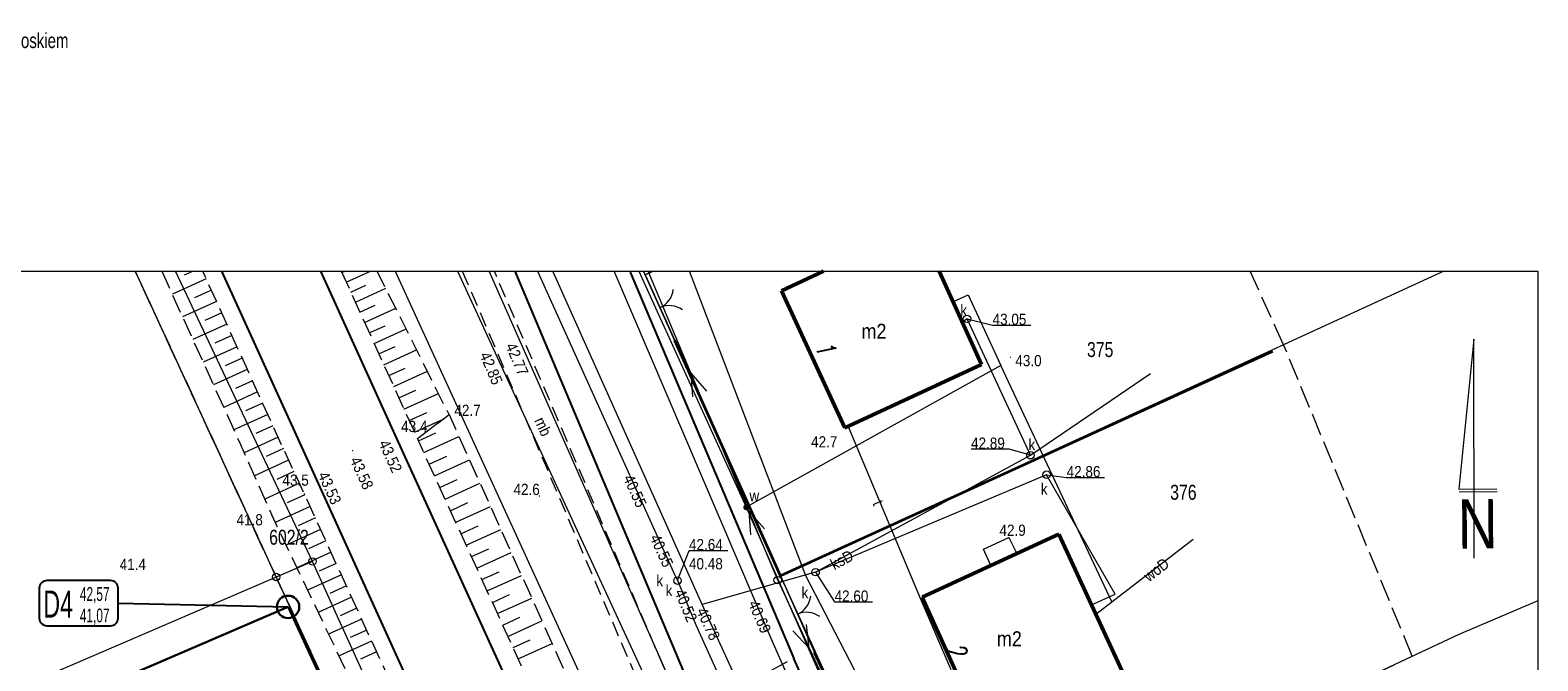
# Model space of a CAD drawing. Header units: metres. Extents: x 5542169 to 5542475, y 5991277 to 5991454.
# Tile 13 of 14: x 5542278 to 5542379, y 5991412 to 5991454. Entities that reach past the tile are written whole.
import ezdxf
from ezdxf.lldxf.tags import DXFTag

# ---------------------------------------------------------------- set-up
doc = ezdxf.new("R2010")
doc.units = ezdxf.units.M
doc.header["$MEASUREMENT"] = 0
for name, pattern in [('217-500', [2, -0.5, 1.5]), ('420-500', [1.5, 1, -0.5]), ('823-500', [1.75, 1.25, -0.5])]:
    doc.linetypes.add(name, pattern=pattern)
doc.layers.get('0').update_dxf_attribs({"lineweight": 18})
for name, color, linetype, lineweight in [('202-punkt graniczny', 7, 'Continuous', 18), ('203-punkt graniczny', 7, 'Continuous', 18), ('211-numer działki ewidencyjnej', 7, 'Continuous', 18), ('217-kontur klasyfikacyjny', 3, '217-500', 18), ('218-kontur użytku gruntowego', 3, '217-500', 18), ('219-działka ewidencyjna', 7, 'Continuous', 18), ('238-Punkt adresowy budynku', 7, 'Continuous', 18), ('312-budynek ewidencyjny', 7, 'Continuous', 50), ('312-oznaczenie budynku ewidencyjnego-Atr117', 7, 'Continuous', 25), ('352-schody', 7, 'Continuous', 18), ('brama', 7, 'Continuous', 18), ('droga dla rowerów', 7, '420-500', 18), ('droga dla rowerów-Atr17', 7, 'Continuous', 18), ('jezdnia', 7, '217-500', 18), ('KD', 94, 'Continuous', 30), ('krawężnik', 7, 'Continuous', 25), ('metryka', 7, 'Continuous', 18), ('ogrodzenie trwałe', 7, '902-500', 35), ('pikieta naturalna', 7, 'Continuous', 18), ('pikieta naturalna-Atr2', 7, 'Continuous', 18), ('pikieta sztuczna', 7, 'Continuous', 18), ('pikieta sztuczna-Atr2', 7, 'Continuous', 18), ('przewód elektroenergetyczny niskiego napięcia', 1, 'Continuous', 18), ('przewód elektroenergetyczny podziemny', 1, 'Continuous', 18), ('przewód gazowy', 2, 'Continuous', 18), ('przewód kanalizacyjny', 14, 'Continuous', 18), ('przewód kanalizacyjny-Atr1', 14, 'Continuous', 18), ('przewód niezidentyfikowany', 7, 'Continuous', 18), ('przewód telekomunikacyjny podziemny', 30, 'Continuous', 18), ('przewód telekomunikacyjny podziemny-Atr1', 30, 'Continuous', 18), ('przewód wodociągowy', 5, 'Continuous', 18), ('przewód wodociągowy-Atr1', 5, 'Continuous', 18), ('Ramka', 7, 'Continuous', 18), ('rzedna', 7, 'Continuous', 18), ('rzedna-Atr2', 7, 'Continuous', 18), ('rzedna-Atr3', 7, 'Continuous', 18), ('skarpa nieumocniona', 7, '823-500', 18), ('skarpa nieumocniona wypełnienie', 7, 'Continuous', 18), ('studnia kanalizacyjna', 14, 'Continuous', 18), ('studnia kanalizacyjna-Atr17', 14, 'Continuous', 18), ('słup przewodów napowietrznych', 7, 'Continuous', 18), ('zasuwa lub zawór', 7, 'Continuous', 18), ('zasuwa lub zawór-Atr17', 7, 'Continuous', 18)]:
    doc.layers.add(name, color=color, linetype=linetype, lineweight=lineweight)
doc.layers.add('IS_Węzeł_sieci_kanalizacyjnej_-_opisy', color=7, linetype='Continuous')
doc.styles.get("Standard").update_dxf_attribs({"font": 'Working1250.shx', "width": 0.75})
doc.styles.add('Style-COMPRESSED', font='COMPRESSED.shx')
doc.linetypes.add('902-500', pattern='A,3.75,[24,dgnlstyle-geo-mz.shx,S=0.002786,R=0,X=0,Y=0],3.75', length=7.5)
tags = doc.linetypes.add('SOLID', pattern=[10, 10, 0]).pattern_tags.tags
tags[6:7] = [DXFTag(74, 4), DXFTag(75, 0), DXFTag(340, '0'), DXFTag(46, 0.0), DXFTag(50, 0.0), DXFTag(44, 0.0), DXFTag(45, 0.0)]
tags[4:5] = [DXFTag(74, 4), DXFTag(75, 0), DXFTag(340, '0'), DXFTag(46, 0.0), DXFTag(50, 0.0), DXFTag(44, 0.0), DXFTag(45, 0.0)]

# ---------------------------------------------------------------- blocks, each defined once
blk = doc.blocks.new('202')
at = {"color": 0, "linetype": 'ByBlock', "lineweight": -2, "ltscale": 10}
blk.add_circle((0, 0), 2.5, dxfattribs=at)
blk = doc.blocks.new('203')
at = {"linetype": 'ByBlock', "lineweight": -2, "ltscale": 10}
h = blk.add_hatch(color=0, dxfattribs=at)
edge = h.paths.add_edge_path()
edge.add_arc((0, 0), 0.45, 0, 360)
blk = doc.blocks.new('PW01')
at = {"linetype": 'ByBlock', "lineweight": -2, "ltscale": 10}
h = blk.add_hatch(color=0, dxfattribs=at)
edge = h.paths.add_edge_path()
edge.add_arc((0, 0), 0.45, 0, 360)
blk = doc.blocks.new('US15')
at = {"color": 0, "linetype": 'ByBlock', "lineweight": -2, "ltscale": 10}
blk.add_circle((0, 0), 2.5, dxfattribs=at)
blk = doc.blocks.new('SUEP1')
at = {"color": 0, "linetype": 'ByBlock', "lineweight": -2, "ltscale": 10}
for p, q in [((0, 0), (50, 0)), ((50, 0), (35, 5)), ((50, 0), (35, -5)), ((50, 0), (150, 0)), ((150, 0), (135, 5)), ((150, 0), (135, -5))]:
    blk.add_line(p, q, dxfattribs=at)
blk = doc.blocks.new('OK02')
at = {"color": 0, "linetype": 'ByBlock', "lineweight": -2, "ltscale": 10}
for centre, start, end in [((-15, 0), 0, 60), ((15, 0), 120, 180)]:
    blk.add_arc(centre, 15, start, end, dxfattribs=at)
blk = doc.blocks.new('US25')
at = {"linetype": 'ByBlock', "lineweight": -2, "ltscale": 10}
h = blk.add_hatch(color=0, dxfattribs=at)
edge = h.paths.add_edge_path()
edge.add_arc((0, 0), 2, 0, 360)
blk = doc.blocks.new('2')
for p, q in [((-0.57, 47.43), (-4.76, 0.76)), ((0.25, -20.69), (-0.57, 47.43)), ((-4.76, 0.76), (7.08, 0.99)), ((-4.65, -0.09), (7.19, 0.14))]:
    blk.add_line(p, q)
at = {"style": 'Style-COMPRESSED', "width": 0.833332}
blk.add_text('N', height=15.36, rotation=1.1353, dxfattribs=at).set_placement((-4.81, -17.77))

msp = doc.modelspace()

# ---------------------------------------------------------------- linework, layer by layer
at = {"layer": '217-kontur klasyfikacyjny', "color": 251, "flags": 128}
for points in [[(5542294.82, 5991417.61), (5542285.4, 5991438.05)], [(5542333.79, 5991333.25), (5542294.82, 5991417.61)]]:
    msp.add_lwpolyline(points, dxfattribs=at)
at = {"layer": '218-kontur użytku gruntowego', "color": 251, "flags": 128}
for points in [[(5542294.82, 5991417.61), (5542285.4, 5991438.05)], [(5542285.4, 5991438.05), (5542294.82, 5991417.61)], [(5542320.02, 5991438.05), (5542319.49, 5991437.81)], [(5542319.49, 5991437.81), (5542320.02, 5991438.05)], [(5542319.49, 5991437.81), (5542328.52, 5991417.68)], [(5542328.52, 5991417.68), (5542319.49, 5991437.81)], [(5542362.15, 5991433.14), (5542359.92, 5991438.05)], [(5542370.75, 5991412.31), (5542362.15, 5991433.14)], [(5542333.79, 5991333.25), (5542294.82, 5991417.61)], [(5542294.82, 5991417.61), (5542333.79, 5991333.25)], [(5542328.52, 5991417.68), (5542337.99, 5991397.06)], [(5542337.99, 5991397.06), (5542328.52, 5991417.68)], [(5542360.94, 5991407.7), (5542370.75, 5991412.31)]]:
    msp.add_lwpolyline(points, dxfattribs=at)
at = {"layer": '219-działka ewidencyjna', "color": 251, "flags": 128}
for points in [[(5542285.4, 5991438.05), (5542294.82, 5991417.61)], [(5542297.25, 5991418.65), (5542288.1, 5991438.05)], [(5542302.77, 5991438.05), (5542357.54, 5991318.55)], [(5542347.09, 5991351.96), (5542309.06, 5991438.05)], [(5542319.49, 5991437.81), (5542319.38, 5991438.05)], [(5542320.02, 5991438.05), (5542319.49, 5991437.81)], [(5542328.52, 5991417.68), (5542319.49, 5991437.81)], [(5542372.85, 5991438.05), (5542328.52, 5991417.68)], [(5542297.25, 5991418.65), (5542294.82, 5991417.61)], [(5542360.03, 5991280.37), (5542297.25, 5991418.65)], [(5542294.82, 5991417.61), (5542205.97, 5991379.37)], [(5542294.82, 5991417.61), (5542343.54, 5991312.15)], [(5542337.99, 5991397.06), (5542328.52, 5991417.68)], [(5542379.14, 5991416.02), (5542376.1, 5991414.73)], [(5542376.1, 5991414.73), (5542373.86, 5991413.77)], [(5542373.86, 5991413.77), (5542360.94, 5991407.7)]]:
    msp.add_lwpolyline(points, dxfattribs=at)
at = {"layer": '312-budynek ewidencyjny', "color": 251, "flags": 128}
for points in [[(5542328.59, 5991436.75), (5542331.4, 5991438.05)], [(5542339.12, 5991438.05), (5542341.96, 5991431.82)], [(5542332.83, 5991427.58), (5542328.59, 5991436.75)], [(5542341.96, 5991431.82), (5542332.83, 5991427.58)], [(5542338, 5991416.26), (5542347.13, 5991420.48)], [(5542347.13, 5991420.48), (5542351.35, 5991411.31)], [(5542342.16, 5991407.07), (5542338, 5991416.26)]]:
    msp.add_lwpolyline(points, dxfattribs=at)
at = {"layer": '352-schody', "color": 251, "flags": 128}
msp.add_lwpolyline([(5542342.09, 5991419.48), (5542343.78, 5991420.25), (5542344.33, 5991419.19), (5542342.59, 5991418.39), (5542342.09, 5991419.48)], close=True, dxfattribs=at)
msp.add_lwpolyline([(5542342.09, 5991419.48), (5542343.78, 5991420.25), (5542344.33, 5991419.19), (5542342.59, 5991418.39), (5542342.09, 5991419.48)], close=True, dxfattribs=at)
at = {"layer": 'brama', "color": 251, "flags": 128}
for points in [[(5542319.49, 5991437.81), (5542321.46, 5991433.42)], [(5542328.52, 5991417.68), (5542330.8, 5991412.56)]]:
    msp.add_lwpolyline(points, dxfattribs=at)
at = {"layer": 'droga dla rowerów', "color": 251, "flags": 128}
for points in [[(5542307.26, 5991438.05), (5542310.57, 5991430.33), (5542322.63, 5991402.11), (5542335.74, 5991371.57), (5542343.96, 5991352.66), (5542350.75, 5991337.27), (5542352.7, 5991333.09), (5542363.33, 5991309.77), (5542376.1, 5991281.88)], [(5542376.1, 5991286.71), (5542365.03, 5991310.9), (5542354.4, 5991334.1), (5542352.52, 5991338.17), (5542345.54, 5991354.04), (5542337.54, 5991372.42), (5542324.4, 5991403), (5542312.42, 5991431), (5542309.4, 5991438.05)]]:
    msp.add_lwpolyline(points, dxfattribs=at)
at = {"layer": 'IS_Węzeł_sieci_kanalizacyjnej_-_opisy', "color": 7, "linetype": 'SOLID', "ltscale": 0.01}
msp.add_line((5542284.25, 5991415.86), (5542295.6, 5991415.62), dxfattribs=at)
msp.add_lwpolyline([(5542279.5, 5991414.35), (5542283.75, 5991414.35, 0.414214), (5542284.25, 5991414.85), (5542284.25, 5991416.87, 0.414214), (5542283.75, 5991417.37), (5542279.5, 5991417.37, 0.414214), (5542278.99, 5991416.87), (5542278.99, 5991414.85, 0.414214), (5542279.5, 5991414.35)], format="xyb", dxfattribs=at)
at = {"layer": 'jezdnia', "color": 251, "flags": 128}
for points in [[(5542291.18, 5991438.05), (5542297.2, 5991424.85), (5542311.67, 5991392.99), (5542326.58, 5991360.25), (5542341.47, 5991327.48), (5542355.12, 5991297.48), (5542363.41, 5991279.27)], [(5542370.04, 5991279.27), (5542360.86, 5991299.46), (5542347.02, 5991329.88), (5542331.95, 5991363.02), (5542317.41, 5991394.98), (5542302.67, 5991427.35), (5542297.8, 5991438.05)], [(5542376.1, 5991363.6), (5542357.31, 5991354.92), (5542356.69, 5991354.79), (5542356.03, 5991354.83), (5542355.32, 5991355.07), (5542354.64, 5991355.8), (5542329.42, 5991412.17), (5542323.11, 5991408.8), (5542336.31, 5991379.19), (5542350.3, 5991347.81), (5542361.66, 5991322.78), (5542376.1, 5991290.93)]]:
    msp.add_lwpolyline(points, dxfattribs=at)
at = {"layer": 'KD'}
for p, q in [((5542281.71, 5991409.64), (5542295.61, 5991415.61)), ((5542295.61, 5991415.61), (5542298.65, 5991409.08))]:
    msp.add_line(p, q, dxfattribs=at)
msp.add_circle((5542295.61, 5991415.61), 0.75, dxfattribs=at)
at = {"layer": 'krawężnik', "color": 251, "flags": 128}
for points in [[(5542363.41, 5991279.27), (5542355.12, 5991297.48), (5542341.47, 5991327.48), (5542326.58, 5991360.25), (5542311.67, 5991392.99), (5542297.2, 5991424.85), (5542291.18, 5991438.05)], [(5542370.04, 5991279.27), (5542360.86, 5991299.46), (5542352.32, 5991318.22), (5542347.02, 5991329.88), (5542331.95, 5991363.02), (5542317.41, 5991394.98), (5542302.67, 5991427.35), (5542297.8, 5991438.05)], [(5542323.11, 5991408.8), (5542310.8, 5991438.05)], [(5542318.47, 5991437.98), (5542329.42, 5991412.17)], [(5542354.64, 5991355.8), (5542329.42, 5991412.17)]]:
    msp.add_lwpolyline(points, dxfattribs=at)
at = {"layer": 'ogrodzenie trwałe', "color": 251, "flags": 128}
for points in [[(5542361.41, 5991432.68), (5542328.52, 5991417.68), (5542321.46, 5991433.42)], [(5542337.99, 5991397.06), (5542330.8, 5991412.56)]]:
    msp.add_lwpolyline(points, dxfattribs=at)
at = {"layer": 'przewód elektroenergetyczny niskiego napięcia', "color": 251, "flags": 128}
for points in [[(5542328.34, 5991417.4), (5542319.67, 5991438.05)], [(5542328.34, 5991417.4), (5542344.91, 5991381.6)]]:
    msp.add_lwpolyline(points, dxfattribs=at)
at = {"layer": 'przewód elektroenergetyczny podziemny', "color": 251, "flags": 128}
msp.add_lwpolyline([(5542357.7, 5991357.41), (5542334.8, 5991408.81), (5542330.22, 5991417.68), (5542322.45, 5991438.05)], dxfattribs=at)
at = {"layer": 'przewód gazowy', "color": 251, "flags": 128}
msp.add_lwpolyline([(5542339.31, 5991438.05), (5542339.15, 5991438.01)], dxfattribs=at)
at = {"layer": 'przewód kanalizacyjny', "color": 251, "flags": 128}
for points in [[(5542312.29, 5991438.05), (5542321.47, 5991417.74), (5542321.64, 5991417.37), (5542321.77, 5991417.06), (5542322.87, 5991414.41)], [(5542323.29, 5991415.77), (5542313.32, 5991438.05)], [(5542340.99, 5991434.87), (5542340.68, 5991434.65)], [(5542345.23, 5991425.75), (5542340.99, 5991434.87)], [(5542345.23, 5991425.75), (5542353.25, 5991431.21)], [(5542330.87, 5991417.93), (5542345.23, 5991425.75)], [(5542346.31, 5991424.45), (5542330.87, 5991417.93)], [(5542349.31, 5991415.75), (5542350.89, 5991416.47), (5542346.31, 5991424.45)], [(5542330.87, 5991417.93), (5542323.29, 5991415.77)], [(5542348.41, 5991360.86), (5542323.29, 5991415.77)], [(5542322.87, 5991414.41), (5542338.62, 5991379.51)]]:
    msp.add_lwpolyline(points, dxfattribs=at)
at = {"layer": 'przewód niezidentyfikowany', "color": 251, "flags": 128}
msp.add_lwpolyline([(5542306.93, 5991438.05), (5542314.52, 5991421.64), (5542334.83, 5991377.7)], dxfattribs=at)
at = {"layer": 'przewód telekomunikacyjny podziemny', "color": 251, "flags": 128}
msp.add_lwpolyline([(5542333.05, 5991427.68), (5542337.87, 5991416.19), (5542339.92, 5991411.43)], dxfattribs=at)
at = {"layer": 'przewód wodociągowy', "color": 251, "flags": 128}
for points in [[(5542347.56, 5991369.09), (5542341.65, 5991382.42), (5542327.97, 5991413.34), (5542317.41, 5991438.05)], [(5542319.06, 5991438.05), (5542326.24, 5991422.27)], [(5542340.05, 5991436.01), (5542341.06, 5991436.47), (5542343.26, 5991431.76)], [(5542350.68, 5991415.96), (5542343.26, 5991431.76), (5542326.24, 5991422.27)], [(5542326.24, 5991422.27), (5542338.42, 5991394.6)], [(5542350.68, 5991415.96), (5542356.11, 5991420.15)], [(5542349.6, 5991415.12), (5542350.68, 5991415.96)]]:
    msp.add_lwpolyline(points, dxfattribs=at)
at = {"layer": 'Ramka', "color": 251, "flags": 128}
msp.add_lwpolyline([(5542169.34, 5991438.05), (5542379.14, 5991438.05), (5542379.14, 5991279.27), (5542169.34, 5991279.27), (5542169.34, 5991438.05)], close=True, dxfattribs=at)
at = {"layer": 'rzedna-Atr2', "color": 251, "flags": 128}
for points in [[(5542340.99, 5991434.87), (5542342.7, 5991434.44), (5542345.26, 5991434.44)], [(5542345.23, 5991425.75), (5542343.8, 5991426.16), (5542341.26, 5991426.16)], [(5542346.31, 5991424.45), (5542347.65, 5991424.26), (5542350.19, 5991424.26)], [(5542321.64, 5991417.37), (5542322.41, 5991419.39), (5542325, 5991419.39)], [(5542330.87, 5991417.93), (5542332.14, 5991415.94), (5542334.67, 5991415.94)]]:
    msp.add_lwpolyline(points, dxfattribs=at)
at = {"layer": 'skarpa nieumocniona', "color": 251, "flags": 128}
for points in [[(5542287.17, 5991438.05), (5542292.44, 5991426.47), (5542294.52, 5991421.74), (5542312.81, 5991383.47), (5542316.03, 5991376.16), (5542324.22, 5991358.31), (5542330.67, 5991344.13), (5542336.47, 5991331.01), (5542343.62, 5991315.82), (5542338.34, 5991331.77), (5542332.34, 5991344.81), (5542326.01, 5991359.2), (5542318.3, 5991375.87), (5542314.46, 5991384.37), (5542296.7, 5991423.17), (5542294.63, 5991427.65), (5542289.92, 5991438.05)], [(5542287.17, 5991438.05), (5542292.44, 5991426.47), (5542294.52, 5991421.74), (5542312.81, 5991383.47), (5542316.03, 5991376.16), (5542324.22, 5991358.31), (5542330.67, 5991344.13), (5542336.47, 5991331.01), (5542343.62, 5991315.82), (5542338.34, 5991331.77), (5542332.34, 5991344.81), (5542326.01, 5991359.2), (5542318.3, 5991375.87), (5542314.46, 5991384.37), (5542296.7, 5991423.17), (5542294.63, 5991427.65), (5542289.92, 5991438.05)], [(5542299.17, 5991438.05), (5542304.26, 5991426.86), (5542306.37, 5991428.48), (5542301.57, 5991438.05)], [(5542299.17, 5991438.05), (5542304.26, 5991426.86), (5542306.37, 5991428.48), (5542301.57, 5991438.05)]]:
    msp.add_lwpolyline(points, dxfattribs=at)
msp.add_lwpolyline([(5542348.12, 5991336.25), (5542334.49, 5991360.86), (5542327.36, 5991375.84), (5542315.51, 5991402.29), (5542304.26, 5991426.86), (5542306.37, 5991428.48), (5542317.8, 5991403.08), (5542329.64, 5991376.65), (5542338.32, 5991358.17), (5542348.12, 5991336.25)], close=True, dxfattribs=at)
msp.add_lwpolyline([(5542348.12, 5991336.25), (5542334.49, 5991360.86), (5542327.36, 5991375.84), (5542315.51, 5991402.29), (5542304.26, 5991426.86), (5542306.37, 5991428.48), (5542317.8, 5991403.08), (5542329.64, 5991376.65), (5542338.32, 5991358.17), (5542348.12, 5991336.25)], close=True, dxfattribs=at)
at = {"layer": 'skarpa nieumocniona wypełnienie', "color": 251, "flags": 128}
for points in [[(5542287.26, 5991438.05), (5542287.19, 5991438.02)], [(5542290.15, 5991437.54), (5542287.88, 5991436.51)], [(5542289.27, 5991438.05), (5542288.67, 5991437.78)], [(5542299.21, 5991437.97), (5542299.4, 5991438.05)], [(5542299.5, 5991437.31), (5542301.13, 5991438.05)], [(5542290.49, 5991436.78), (5542289.36, 5991436.27)], [(5542299.8, 5991436.65), (5542300.81, 5991437.11)], [(5542300.11, 5991435.99), (5542302.14, 5991436.91)], [(5542290.84, 5991436.02), (5542288.56, 5991435)], [(5542291.18, 5991435.27), (5542290.04, 5991434.75)], [(5542300.41, 5991435.31), (5542301.44, 5991435.78)], [(5542300.73, 5991434.63), (5542302.81, 5991435.58)], [(5542291.52, 5991434.51), (5542289.25, 5991433.48)], [(5542301.04, 5991433.93), (5542302.1, 5991434.41)], [(5542301.36, 5991433.23), (5542303.5, 5991434.21)], [(5542291.86, 5991433.76), (5542290.73, 5991433.24)], [(5542292.21, 5991433), (5542289.94, 5991431.97)], [(5542292.55, 5991432.24), (5542291.42, 5991431.73)], [(5542301.68, 5991432.52), (5542302.77, 5991433.01)], [(5542302.01, 5991431.8), (5542304.2, 5991432.8)], [(5542292.89, 5991431.49), (5542290.63, 5991430.46)], [(5542302.34, 5991431.07), (5542303.45, 5991431.58)], [(5542302.68, 5991430.34), (5542304.93, 5991431.36)], [(5542293.23, 5991430.73), (5542292.1, 5991430.22)], [(5542293.57, 5991429.98), (5542291.31, 5991428.95)], [(5542293.92, 5991429.23), (5542292.78, 5991428.71)], [(5542303.02, 5991429.59), (5542304.16, 5991430.11)], [(5542303.36, 5991428.83), (5542305.67, 5991429.88)], [(5542294.26, 5991428.47), (5542292, 5991427.45)], [(5542303.71, 5991428.07), (5542304.88, 5991428.6)], [(5542304.06, 5991427.29), (5542305.94, 5991428.15)], [(5542294.6, 5991427.72), (5542293.47, 5991427.2)], [(5542304.33, 5991426.71), (5542305.5, 5991427.25)], [(5542294.95, 5991426.96), (5542292.68, 5991425.91)], [(5542295.3, 5991426.2), (5542294.16, 5991425.67)], [(5542304.69, 5991425.93), (5542307.03, 5991427)], [(5542295.65, 5991425.43), (5542293.36, 5991424.37)], [(5542305.04, 5991425.15), (5542306.22, 5991425.68)], [(5542305.4, 5991424.37), (5542307.74, 5991425.44)], [(5542296.01, 5991424.66), (5542294.86, 5991424.13)], [(5542305.76, 5991423.59), (5542306.92, 5991424.13)], [(5542296.37, 5991423.89), (5542294.05, 5991422.82)], [(5542296.73, 5991423.11), (5542295.56, 5991422.57)], [(5542306.11, 5991422.82), (5542308.44, 5991423.88)], [(5542297.08, 5991422.33), (5542294.75, 5991421.26)], [(5542306.47, 5991422.04), (5542307.63, 5991422.58)], [(5542306.82, 5991421.27), (5542309.14, 5991422.33)], [(5542297.44, 5991421.56), (5542296.28, 5991421.03)], [(5542297.79, 5991420.79), (5542295.48, 5991419.73)], [(5542307.17, 5991420.5), (5542308.33, 5991421.03)], [(5542307.52, 5991419.73), (5542309.83, 5991420.79)], [(5542298.49, 5991419.27), (5542296.2, 5991418.22)], [(5542298.14, 5991420.03), (5542296.99, 5991419.5)], [(5542307.87, 5991418.97), (5542309.03, 5991419.49)], [(5542308.22, 5991418.2), (5542310.52, 5991419.25)], [(5542298.83, 5991418.51), (5542297.7, 5991417.99)], [(5542299.18, 5991417.76), (5542296.92, 5991416.72)], [(5542308.57, 5991417.44), (5542309.72, 5991417.96)], [(5542308.92, 5991416.68), (5542311.21, 5991417.72)], [(5542299.86, 5991416.27), (5542297.62, 5991415.24)], [(5542299.52, 5991417.01), (5542298.4, 5991416.5)], [(5542309.27, 5991415.91), (5542310.41, 5991416.44)], [(5542309.62, 5991415.16), (5542311.9, 5991416.2)], [(5542300.2, 5991415.53), (5542299.09, 5991415.02)], [(5542300.53, 5991414.79), (5542298.32, 5991413.78)], [(5542300.87, 5991414.06), (5542299.77, 5991413.56)], [(5542309.97, 5991414.4), (5542311.1, 5991414.92)], [(5542310.31, 5991413.64), (5542312.58, 5991414.68)], [(5542301.2, 5991413.33), (5542299.02, 5991412.33)], [(5542310.66, 5991412.89), (5542311.79, 5991413.41)], [(5542311, 5991412.14), (5542313.26, 5991413.17)], [(5542301.53, 5991412.61), (5542300.45, 5991412.11)]]:
    msp.add_lwpolyline(points, dxfattribs=at)

# ---------------------------------------------------------------- block references
at = {"color": 251, "xscale": 0.2149095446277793, "yscale": 0.2149095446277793, "zscale": 0.2149095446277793, "rotation": 359.3983415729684}
msp.add_blockref('2', (5542374.88, 5991423.31), dxfattribs=at)
at = {"layer": '202-punkt graniczny', "color": 251, "xscale": 0.1, "yscale": 0.1, "zscale": 0.1}
for p in [(5542297.25, 5991418.65), (5542294.82, 5991417.61)]:
    msp.add_blockref('202', p, dxfattribs=at)
at = {"layer": '203-punkt graniczny', "color": 251, "xscale": 0.1, "yscale": 0.1, "zscale": 0.1}
for p in [(5542319.49, 5991437.81), (5542328.52, 5991417.68), (5542373.86, 5991413.77)]:
    msp.add_blockref('203', p, dxfattribs=at)
at = {"layer": 'brama', "color": 251, "xscale": 0.1, "yscale": 0.1, "zscale": 0.1}
for p, rotation in [((5542320.48, 5991435.62), 294.168), ((5542329.66, 5991415.12), 294.004)]:
    msp.add_blockref('OK02', p, dxfattribs=dict(at, rotation=rotation))
at = {"layer": 'pikieta naturalna', "color": 251, "xscale": 0.1, "yscale": 0.1, "zscale": 0.1}
for p in [(5542343.9, 5991432.3), (5542306.37, 5991428.48), (5542332.83, 5991427.58), (5542304.26, 5991426.86), (5542296.7, 5991423.17), (5542312.41, 5991423.02), (5542294.52, 5991421.74), (5542343.78, 5991420.25), (5542284.54, 5991418.21)]:
    msp.add_blockref('PW01', p, dxfattribs=at)
at = {"layer": 'pikieta sztuczna', "color": 251, "xscale": 0.1, "yscale": 0.1, "zscale": 0.1}
for p in [(5542310.57, 5991430.33), (5542312.42, 5991431), (5542302.67, 5991427.35), (5542299.93, 5991426.06), (5542297.2, 5991424.85)]:
    msp.add_blockref('PW01', p, dxfattribs=at)
at = {"layer": 'przewód elektroenergetyczny niskiego napięcia', "color": 251, "xscale": 0.1, "yscale": 0.1, "zscale": 0.1}
for rotation in [112.773, 294.837]:
    msp.add_blockref('SUEP1', (5542328.34, 5991417.4), dxfattribs=dict(at, rotation=rotation))
at = {"layer": 'rzedna', "color": 251, "xscale": 0.1, "yscale": 0.1, "zscale": 0.1}
for p in [(5542340.99, 5991434.87), (5542345.23, 5991425.75), (5542346.31, 5991424.45), (5542321.64, 5991417.37), (5542330.87, 5991417.93), (5542323.29, 5991415.77), (5542327.97, 5991413.34)]:
    msp.add_blockref('PW01', p, dxfattribs=at)
for p, rotation in [((5542321.47, 5991417.74), 294.317), ((5542321.77, 5991417.06), 292.565)]:
    msp.add_blockref('PW01', p, dxfattribs=dict(at, rotation=rotation))
at = {"layer": 'studnia kanalizacyjna', "color": 251, "xscale": 0.1, "yscale": 0.1, "zscale": 0.1}
for p in [(5542340.99, 5991434.87), (5542345.23, 5991425.75), (5542346.31, 5991424.45), (5542330.87, 5991417.93), (5542321.64, 5991417.37)]:
    msp.add_blockref('US15', p, dxfattribs=at)
at = {"layer": 'słup przewodów napowietrznych', "color": 251, "xscale": 0.1, "yscale": 0.1, "zscale": 0.1}
msp.add_blockref('US15', (5542328.34, 5991417.4), dxfattribs=at)
at = {"layer": 'zasuwa lub zawór', "color": 251, "xscale": 0.1, "yscale": 0.1, "zscale": 0.1, "rotation": 291.729}
msp.add_blockref('US25', (5542326.24, 5991422.27), dxfattribs=at)

# ---------------------------------------------------------------- texts
at = {"layer": '211-numer działki ewidencyjnej', "color": 251, "char_height": 1, "line_spacing_factor": 0.6}
for s, insert, attachment_point in [('\\H1x;\\W0.79;375', (5542349.01, 5991432.3), 7), ('\\H1x;\\W0.79;376', (5542354.57, 5991422.76), 7), ('\\H1x;\\W0.79;602/2', (5542294.35, 5991420.77), 1)]:
    msp.add_mtext(s, dxfattribs=dict(at, insert=insert, attachment_point=attachment_point))
at = {"layer": '238-Punkt adresowy budynku', "color": 251, "char_height": 1.25, "attachment_point": 8, "line_spacing_factor": 0.6}
for s, insert, rotation in [('\\Fsimplex;\\Q15;\\H1x;\\W0.79;1', (5542330.94, 5991432.68), 296.374), ('\\Fsimplex;\\Q15;\\H1x;\\W0.79;2', (5542339.69, 5991412.43), 299.571)]:
    msp.add_mtext(s, dxfattribs=dict(at, insert=insert, rotation=rotation))
at = {"layer": '312-oznaczenie budynku ewidencyjnego-Atr117', "color": 251, "char_height": 1, "attachment_point": 5, "line_spacing_factor": 0.6}
for insert in [(5542334.77, 5991434.04), (5542343.82, 5991413.48)]:
    msp.add_mtext('\\H1x;\\W0.9;m2', dxfattribs=dict(at, insert=insert))
at = {"layer": 'droga dla rowerów-Atr17', "color": 251, "insert": (5542312.04, 5991428.07), "char_height": 0.75, "attachment_point": 7, "rotation": 295.017, "line_spacing_factor": 0.6}
msp.add_mtext('\\H1x;\\W0.9;mb', dxfattribs=at)
at = {"layer": 'IS_Węzeł_sieci_kanalizacyjnej_-_opisy', "color": 7, "linetype": 'SOLID', "ltscale": 0.01}
for s, insert, char_height, attachment_point in [('\\fArial Narrow|b0|i0;D4', (5542281.24, 5991414.9), 1.8072, 9), ('\\fArial Narrow|b0|i0;42,57', (5542281.7, 5991415.84), 0.9216, 7), ('\\fArial Narrow|b0|i0;41,07', (5542281.7, 5991414.41), 0.9216, 7)]:
    msp.add_mtext(s, dxfattribs=dict(at, insert=insert, char_height=char_height, attachment_point=attachment_point))
at = {"layer": 'metryka', "color": 0, "linetype": 'Continuous', "lineweight": 25, "width": 0.75}
for s, p in [('Granice terenu inwestycji objętej wnioskiem', (5542261.54, 5991452.97)), ('Planowany przebieg trasy inwestycji', (5542261.62, 5991444.17))]:
    msp.add_text(s, height=1, dxfattribs=at).set_placement(p)
at = {"layer": 'pikieta naturalna-Atr2', "color": 251, "char_height": 0.75, "attachment_point": 7, "line_spacing_factor": 0.6}
for s, insert in [('\\H1x;\\W0.9;43.0', (5542344.22, 5991431.69)), ('\\H1x;\\W0.9;42.7', (5542306.73, 5991428.38)), ('\\H1x;\\W0.9;43.4', (5542303.17, 5991427.29)), ('\\H1x;\\W0.9;42.7', (5542330.57, 5991426.27)), ('\\H1x;\\W0.9;43.5', (5542295.24, 5991423.7)), ('\\H1x;\\W0.9;42.6', (5542310.68, 5991423.08)), ('\\H1x;\\W0.9;41.8', (5542292.17, 5991421.05)), ('\\H1x;\\W0.9;42.9', (5542343.16, 5991420.35)), ('\\H1x;\\W0.9;41.4', (5542284.36, 5991418.08))]:
    msp.add_mtext(s, dxfattribs=dict(at, insert=insert))
at = {"layer": 'pikieta sztuczna-Atr2', "color": 251, "char_height": 0.75, "attachment_point": 7, "line_spacing_factor": 0.6}
for s, insert, rotation in [('\\H1x;\\W0.9;42.85', (5542308.39, 5991432.45), 293.212), ('\\H1x;\\W0.9;42.77', (5542310.13, 5991433.06), 293.19), ('\\H1x;\\W0.9;43.52', (5542301.64, 5991426.55), 294.483), ('\\H1x;\\W0.9;43.58', (5542299.72, 5991425.43), 294.483), ('\\H1x;\\W0.9;43.53', (5542297.58, 5991424.43), 294.426)]:
    msp.add_mtext(s, dxfattribs=dict(at, insert=insert, rotation=rotation))
at = {"layer": 'przewód kanalizacyjny-Atr1', "color": 251, "insert": (5542331.95, 5991418.38), "char_height": 0.75, "attachment_point": 4, "rotation": 28.571, "line_spacing_factor": 0.6}
msp.add_mtext('\\H1x;\\W0.9;ksD', dxfattribs=at)
at = {"layer": 'przewód telekomunikacyjny podziemny-Atr1', "color": 251, "insert": (5542335, 5991422.69), "char_height": 0.75, "attachment_point": 4, "rotation": 292.757, "line_spacing_factor": 0.6}
msp.add_mtext('\\H1x;\\W0.9;t', dxfattribs=at)
at = {"layer": 'przewód wodociągowy-Atr1', "color": 251, "insert": (5542352.93, 5991417.54), "char_height": 0.75, "attachment_point": 4, "rotation": 37.655, "line_spacing_factor": 0.6}
msp.add_mtext('\\H1x;\\W0.9;woD', dxfattribs=at)
at = {"layer": 'rzedna-Atr2', "color": 251, "char_height": 0.75, "attachment_point": 7, "line_spacing_factor": 0.6}
for s, insert in [('\\H1x;\\W0.9;43.05', (5542342.7, 5991434.45)), ('\\H1x;\\W0.9;42.89', (5542341.26, 5991426.17)), ('\\H1x;\\W0.9;42.86', (5542347.65, 5991424.27)), ('\\H1x;\\W0.9;42.64', (5542322.41, 5991419.39)), ('\\H1x;\\W0.9;42.60', (5542332.14, 5991415.95))]:
    msp.add_mtext(s, dxfattribs=dict(at, insert=insert))
at = {"layer": 'rzedna-Atr2', "color": 251, "char_height": 0.75, "attachment_point": 4, "line_spacing_factor": 0.6}
for s, insert, rotation in [('\\H1x;\\W0.9;40.55', (5542318.33, 5991424.39), 294.314), ('\\H1x;\\W0.9;40.55', (5542320.11, 5991420.4), 294.314), ('\\H1x;\\W0.9;40.52', (5542321.77, 5991416.75), 292.543), ('\\H1x;\\W0.9;40.78', (5542323.22, 5991415.5), 294.8861), ('\\H1x;\\W0.9;40.69', (5542326.69, 5991415.99), 293.137)]:
    msp.add_mtext(s, dxfattribs=dict(at, insert=insert, rotation=rotation))
at = {"layer": 'rzedna-Atr3', "color": 251, "insert": (5542322.41, 5991418.11), "char_height": 0.75, "attachment_point": 7, "line_spacing_factor": 0.6}
msp.add_mtext('\\H1x;\\W0.9;40.48', dxfattribs=at)
at = {"layer": 'studnia kanalizacyjna-Atr17', "color": 251, "char_height": 0.75, "attachment_point": 7, "line_spacing_factor": 0.6}
for insert in [(5542340.54, 5991435.06), (5542345.1, 5991426.09), (5542345.92, 5991423.12), (5542320.23, 5991416.99), (5542320.85, 5991416.33), (5542329.93, 5991416.19)]:
    msp.add_mtext('\\H1x;\\W0.9;k', dxfattribs=dict(at, insert=insert))
at = {"layer": 'zasuwa lub zawór-Atr17', "color": 251, "insert": (5542326.45, 5991422.67), "char_height": 0.75, "attachment_point": 7, "line_spacing_factor": 0.6}
msp.add_mtext('\\H1x;\\W0.9;w', dxfattribs=at)

doc.saveas('drawing.dxf')
